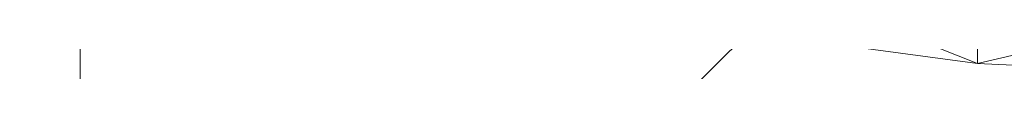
# Model space of a CAD drawing. Header units: millimetres. Extents: x -740 to 768, y -616 to 1219.
# Tile 151 of 256: x -179.4121 to -177.7352, y 291.66 to 291.6868. Entities that reach past the tile are written whole.
import ezdxf

# ---------------------------------------------------------------- set-up
doc = ezdxf.new("R2010")
doc.units = ezdxf.units.MM
doc.layers.add('G-IMPT', color=8, linetype='Continuous')
doc.layers.add('P-SANR-FIXT', color=6, linetype='Continuous')

# ---------------------------------------------------------------- blocks, each defined once
blk = doc.blocks.new('QA3180M - QA3190_dwg-302884-_3D_')
at = {"layer": 'G-IMPT', "lineweight": 5}
mesh = blk.add_polyface(dxfattribs=at)
corners = [(185.4317228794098, -59.65955793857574), (188.9184104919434, -59.35451205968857, 6.06217766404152), (195.8917675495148, -58.74442484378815, 6.06217766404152), (199.3784551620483, -58.43937896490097), (199.6290212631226, -61.30343924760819), (199.8795873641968, -64.1674995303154), (200.1301716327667, -67.03155981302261), (200.380737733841, -69.8956155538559), (196.8940682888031, -70.20066143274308, 6.06217766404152), (189.920693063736, -70.81075319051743, 6.06217766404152), (186.4340236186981, -71.1157990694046), (186.1834393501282, -68.25173878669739), (185.932873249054, -65.38767850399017), (185.682288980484, -62.52361822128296)]
mesh.append_faces([[corners[k] for k in face] for face in [(8, 6, 7), (11, 9, 10)]], dxfattribs={"vtx0": -1})
mesh.append_faces([[corners[k] for k in face] for face in [(6, 8, 5)]], dxfattribs={"vtx0": -1, "vtx1": -1})
mesh.append_faces([[corners[k] for k in face] for face in [(2, 5, 8), (12, 1, 9)]], dxfattribs={"vtx0": -1, "vtx1": -1, "vtx2": -1})
mesh.append_faces([[corners[k] for k in face] for face in [(2, 8, 9, 1), (9, 11, 12)]], dxfattribs={"vtx0": -1, "vtx2": -1})
mesh.append_faces([[corners[k] for k in face] for face in [(12, 13, 1)]], dxfattribs={"vtx1": -1, "vtx2": -1})
mesh.append_faces([[corners[k] for k in face] for face in [(13, 0, 1)]], dxfattribs={"vtx2": -1})
mesh.append_faces([[corners[k] for k in face] for face in [(2, 3, 4, 5)]], dxfattribs={"vtx3": -1})
mesh = blk.add_polyface(dxfattribs=at)
corners = [(203.2124507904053, -67.84099895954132), (203.0011809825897, -67.8920632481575, 2.062015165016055), (202.3675714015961, -67.98151545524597, 4.043376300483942), (201.3416165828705, -68.10505896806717, 5.845911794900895), (202.8315692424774, -67.97470264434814, 2.090884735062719), (202.7053596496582, -67.98574393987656, -1.908944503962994), (200.9374988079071, -68.14041291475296, -5.553616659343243), (196.6565101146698, -68.42308098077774, -8.863708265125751), (191.2728271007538, -68.8024818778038, -9.291800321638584), (186.5029874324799, -69.1263038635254, -6.676886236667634), (183.9468389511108, -69.256287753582, -1.862458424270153), (184.432456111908, -69.12213442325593, 3.529062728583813), (187.7740399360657, -68.73799180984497, 7.775727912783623), (192.924924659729, -68.19341658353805, 9.495899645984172), (198.154710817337, -67.6427098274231, 8.090838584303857), (201.7432635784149, -67.23722040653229, 4.059381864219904), (202.5538609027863, -67.07425796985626, -1.299190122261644), (200.2833417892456, -67.17870290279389, -6.266869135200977), (195.6897449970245, -67.48786371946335, -9.155062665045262), (190.2928723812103, -67.86856359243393, -9.055218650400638), (185.8132584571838, -68.16812742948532, -6.004874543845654), (183.7227973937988, -68.2567257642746, -0.956597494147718), (184.7294946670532, -68.07629982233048, 4.374056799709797), (188.462878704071, -67.65820670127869, 8.268668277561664), (193.7320883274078, -67.10448868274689, 9.479753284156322), (198.8224026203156, -66.56493676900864, 7.571437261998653), (202.0090358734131, -66.19410184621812, 3.20036248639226), (202.2962458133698, -66.07744381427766, -2.203204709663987), (199.5728837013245, -66.2225476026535, -6.913779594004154), (194.7042673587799, -66.55456312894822, -9.35801516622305), (189.3365354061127, -66.93238345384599, -8.731158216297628), (185.1827010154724, -67.2041328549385, -5.267937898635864), (183.5864140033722, -67.2501420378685, -0.05464177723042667), (185.1048532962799, -67.02381137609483, 5.173925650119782), (189.2006970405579, -66.57385700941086, 8.685792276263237), (194.5460466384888, -66.01432993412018, 9.376673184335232), (199.428288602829, -65.4931499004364, 6.98872732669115), (202.1889304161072, -65.1586136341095, 2.312851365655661), (201.9499915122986, -65.08801928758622, -3.093311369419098), (198.7981490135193, -65.27162908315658, -7.503505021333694), (193.7131759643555, -65.62225720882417, -9.47189130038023), (188.4163880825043, -65.99306942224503, -8.323796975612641), (184.6212527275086, -66.2336434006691, -4.474323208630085), (183.5354541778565, -66.23616868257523, 0.8460527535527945), (185.5504837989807, -65.96559562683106, 5.918263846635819), (189.9761765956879, -65.48615087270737, 9.02029334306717), (195.3558627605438, -64.92401221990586, 9.184606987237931), (199.9690622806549, -64.4275490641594, 6.349426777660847), (202.2803674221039, -64.13120087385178, 1.409830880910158), (201.5173871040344, -64.10600255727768, -3.956486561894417), (197.9605547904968, -64.32561578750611, -8.031167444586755), (192.7285340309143, -64.69004212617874, -9.49848964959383), (187.5439667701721, -65.04983121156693, -7.839675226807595), (184.137197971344, -65.2561594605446, -3.634224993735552), (183.5717164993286, -65.21390640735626, 1.752114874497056), (186.0566847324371, -64.90270174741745, 6.598569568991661), (190.7768726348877, -64.39641451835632, 9.267691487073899), (196.1485469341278, -63.83488901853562, 8.903920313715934), (200.4535893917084, -63.3662948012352, 5.644055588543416), (202.2833650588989, -63.11207703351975, 0.5043531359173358), (201.0032106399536, -63.13121194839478, -4.780322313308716), (197.0688214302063, -63.38394452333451, -8.487184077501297), (191.740367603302, -63.75788608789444, -9.439260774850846), (186.7292272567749, -64.10202387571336, -7.287351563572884), (183.736786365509, -64.27135401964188, -2.759365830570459), (183.6967270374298, -64.18340517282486, 2.6508175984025), (186.620930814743, -63.83497531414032, 7.215747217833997), (191.5897772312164, -63.30600596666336, 9.426031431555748), (196.9112002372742, -62.74830018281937, 8.537533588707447), (200.8737308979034, -62.31012289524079, 4.877619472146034), (202.2001397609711, -62.10106952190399, -0.3942865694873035), (200.4145656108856, -62.1632477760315, -5.553616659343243), (202.176140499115, -62.00912836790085, -1.934584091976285), (202.3123422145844, -61.99721049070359, 2.069524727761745), (200.818683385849, -62.12788928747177, 5.845911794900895), (199.1164617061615, -62.31589561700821, 7.682792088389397), (197.0128837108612, -62.54045494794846, 9.03493804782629), (194.6391732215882, -62.7891861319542, 9.817911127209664), (192.147446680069, -63.04637882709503, 9.981680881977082), (189.6938173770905, -63.30131875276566, 9.516604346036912), (187.4320368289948, -63.54032578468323, 8.4513538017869), (185.5062641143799, -63.74822098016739, 6.853549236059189), (184.0381851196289, -63.9166654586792, 4.824440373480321), (183.1196547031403, -64.03818329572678, 2.490514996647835), (182.8091903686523, -64.10504422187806), (183.413659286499, -64.10769213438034, -3.417052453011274), (185.1497633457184, -64.01231278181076, -6.428102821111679), (187.8008006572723, -63.83507977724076, -8.658023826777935), (191.0595770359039, -63.60690965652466, -9.847879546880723), (194.5203214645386, -63.35858269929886, -9.84893326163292), (197.7813142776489, -63.13024907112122, -8.66018916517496), (200.4339321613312, -62.95289343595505, -6.430687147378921), (202.1711444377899, -62.8574187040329, -3.419969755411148), (202.7766670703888, -62.8600257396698), (202.1818450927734, -62.96760002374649, 3.417052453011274), (200.4555514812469, -63.17514095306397, 6.428102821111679), (197.8140157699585, -63.46094745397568, 8.658023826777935), (194.5651406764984, -63.802123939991, 9.847879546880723), (191.1138433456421, -64.158524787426, 9.84893326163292), (187.8627336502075, -64.49992382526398, 8.66018916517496), (185.2196173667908, -64.78588474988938, 6.430687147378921), (183.4922155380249, -64.99352560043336, 3.419969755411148), (182.8963580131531, -65.10124068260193), (183.500808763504, -65.10388859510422, -3.417052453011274), (185.2369128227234, -65.00850924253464, -6.428102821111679), (187.8879501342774, -64.83127623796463, -8.658023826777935), (191.1467265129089, -64.60310611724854, -9.847879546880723), (194.6074709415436, -64.35477916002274, -9.84893326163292), (197.8684819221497, -64.12644098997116, -8.66018916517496), (200.5210816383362, -63.94908989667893, -6.430687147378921), (202.2582939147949, -63.85361516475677, -3.419969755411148), (202.8638165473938, -63.85622220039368), (202.2690127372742, -63.96379194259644, 3.417052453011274), (200.542700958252, -64.17133287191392, 6.428102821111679), (197.9011652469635, -64.45713937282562, 8.658023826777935), (194.6522901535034, -64.79832040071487, 9.847879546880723), (191.2009928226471, -65.15471670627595, 9.84893326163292), (187.9498831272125, -65.49611574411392, 8.66018916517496), (185.3067850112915, -65.78207666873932, 6.430687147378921), (183.5793831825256, -65.9897175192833, 3.419969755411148), (182.9835074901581, -66.09743260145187), (183.587958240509, -66.1000850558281, -3.417052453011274), (185.3240804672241, -66.00470116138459, -6.428102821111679), (187.9751177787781, -65.82746815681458, -8.658023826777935), (191.2338759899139, -65.59930257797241, -9.847879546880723), (194.6946385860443, -65.35097107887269, -9.84893326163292), (197.9556313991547, -65.12263745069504, -8.66018916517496), (200.6082492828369, -64.94528181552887, -6.430687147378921), (202.3454615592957, -64.84980708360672, -3.419969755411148), (202.9509841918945, -64.85241411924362), (202.3561622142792, -64.95998840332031, 3.417052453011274), (200.6298686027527, -65.16752933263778, 6.428102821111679), (197.9883328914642, -65.4533358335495, 8.658023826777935), (194.7394396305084, -65.79451231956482, 9.847879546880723), (191.2881422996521, -66.15091316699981, 9.84893326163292), (188.0370326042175, -66.4923122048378, 8.66018916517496), (185.3939344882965, -66.7782731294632, 6.430687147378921), (183.6665326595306, -66.98591398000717, 3.419969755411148), (183.0706569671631, -67.09362906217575), (183.6751258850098, -67.09627697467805, -3.417052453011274), (185.4112299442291, -67.00089762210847, -6.428102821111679), (188.0622672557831, -66.82366461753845, -8.658023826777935), (191.3210436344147, -66.59549449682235, -9.847879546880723), (194.7817880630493, -66.34716753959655, -9.84893326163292), (198.0427808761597, -66.11882936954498, -8.66018916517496), (200.6953987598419, -65.94147827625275, -6.430687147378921), (202.4326110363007, -65.8460035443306, -3.419969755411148), (203.0381336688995, -65.8486105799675), (202.4433116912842, -65.95618486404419, 3.417052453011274), (200.7170180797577, -66.16372579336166, 6.428102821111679), (198.0754823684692, -66.44953229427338, 8.658023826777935), (194.8266072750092, -66.7907087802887, 9.847879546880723), (191.3753099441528, -67.14710508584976, 9.84893326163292), (188.1242002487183, -67.48850412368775, 8.66018916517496), (185.4810839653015, -67.77446959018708, 6.430687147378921), (183.7536821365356, -67.98210589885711, 3.419969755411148), (183.1578246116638, -68.0898209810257), (183.7622753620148, -68.09247343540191, -3.417052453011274), (185.4983794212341, -67.99709408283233, -6.428102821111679), (188.1494167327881, -67.8198565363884, -8.658023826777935), (191.4081931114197, -67.59169095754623, -9.847879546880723), (194.8689375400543, -67.34336400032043, -9.84893326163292), (198.1299485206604, -67.11502583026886, -8.66018916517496), (200.7825482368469, -66.93767473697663, -6.430687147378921), (202.5197605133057, -66.84220000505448, -3.419969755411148), (203.1252831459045, -66.84480704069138), (202.5304793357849, -66.95237678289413, 3.417052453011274), (200.8041675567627, -67.15991771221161, 6.428102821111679), (198.1626318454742, -67.44572421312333, 8.658023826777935), (194.9137567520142, -67.78690524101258, 9.847879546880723), (191.4624594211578, -68.14330154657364, 9.84893326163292), (188.2113497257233, -68.48470058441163, 8.66018916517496), (185.5682516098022, -68.77066150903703, 6.430687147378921), (183.8408497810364, -68.978302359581, 3.419969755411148), (183.2449740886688, -69.08601744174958), (183.8494248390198, -69.08866535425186, -3.417052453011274), (185.5855470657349, -68.99328600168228, -6.428102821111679), (188.2365843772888, -68.81605299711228, -8.658023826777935), (191.4953425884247, -68.58788287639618, -9.847879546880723), (194.9561051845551, -68.33955591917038, -9.84893326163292), (198.2170979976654, -68.11122229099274, -8.66018916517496), (200.8697158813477, -67.93386665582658, -6.430687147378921), (202.6069281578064, -67.83839192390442, -3.419969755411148), (201.9882704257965, -68.04848538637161, 4.216204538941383), (202.7684735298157, -67.98022556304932, 0.09097010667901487), (201.5369353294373, -62.20559620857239, 2.241666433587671), (201.5579732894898, -62.12342916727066, -2.249792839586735), (202.2442504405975, -62.00316942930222, 0.06747035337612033), (201.1557631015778, -62.09839890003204, -4.030874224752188), (201.8029983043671, -68.04950276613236, 5.035299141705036), (201.6659608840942, -62.05376136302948, -2.982729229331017), (201.6649435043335, -68.0767721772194, 5.031058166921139), (200.9862785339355, -62.14333620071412, -3.901704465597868), (200.9345556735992, -66.14999570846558, -4.558492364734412), (187.2596272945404, -67.06825815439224, -6.999547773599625), (196.2772454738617, -66.8347104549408, 8.525595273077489), (187.1527842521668, -66.79883419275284, 6.929858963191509), (200.808618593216, -65.32588176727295, 4.650789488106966), (184.226146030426, -68.1665150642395, 1.708729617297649), (196.2556624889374, -65.44694541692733, -8.487698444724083), (192.9913086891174, -67.67821365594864, -9.10514065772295), (202.1485622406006, -67.15573918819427, 1.38009594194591), (190.3494822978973, -68.46570192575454, 8.635814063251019), (184.0783534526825, -66.23490604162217, -1.814135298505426), (185.2249041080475, -69.19129807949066, -4.269672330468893), (190.1362504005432, -64.86993666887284, -8.669082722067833), (192.6660196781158, -65.20508154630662, 9.10245016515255), (201.8988681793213, -64.11860171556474, -1.273327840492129), (198.7970044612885, -68.28174694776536, -7.208662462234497), (184.814191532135, -65.05830180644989, 4.175342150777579), (189.2347974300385, -63.9299549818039, -8.363306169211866), (198.3010681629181, -63.60059190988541, 7.273988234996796), (201.6432878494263, -63.12164676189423, -2.137984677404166), (199.03601603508, -63.25758050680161, -6.633753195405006), (201.8214383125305, -68.06307842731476, -3.731280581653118), (193.9646686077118, -68.61278142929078, -9.077754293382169), (184.1896475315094, -69.18921335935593, 0.8333020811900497), (186.1032480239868, -68.93006311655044, 5.652395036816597), (188.8879072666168, -68.96439059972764, -7.984342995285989), (195.5398086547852, -67.91806093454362, 8.793369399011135), (192.0204013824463, -66.7434732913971, -9.044586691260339), (202.1526317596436, -66.13577510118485, 0.4985788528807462), (197.1385664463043, -66.38855763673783, -8.135897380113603), (191.8733718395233, -66.29409574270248, 9.031232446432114), (196.9871767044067, -65.7537399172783, 8.182700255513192), (184.3845665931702, -67.2271374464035, -2.661289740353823), (184.3456336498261, -67.13697670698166, 2.559642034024), (197.9865343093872, -67.33328104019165, -7.71096590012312), (199.948987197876, -67.43996511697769, 6.075110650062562), (201.4186104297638, -67.12648043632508, -3.783029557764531), (191.0974744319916, -67.3813476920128, 8.874210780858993), (184.7680279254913, -68.21242886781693, -3.480736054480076), (186.5961866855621, -67.86725553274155, 6.321362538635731), (188.053074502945, -68.01834551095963, -7.530046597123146), (200.4157283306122, -66.37951930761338, 5.385900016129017), (199.7389709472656, -64.21581144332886, -5.993827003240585), (186.5188294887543, -66.11335641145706, -6.399060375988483), (200.3740702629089, -65.1798241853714, -5.298408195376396), (191.0647911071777, -65.80766104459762, -8.897844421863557), (197.6624625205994, -64.67578064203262, 7.76701716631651), (201.1247148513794, -64.27937496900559, 3.879628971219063), (184.5429689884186, -66.1008844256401, 3.382158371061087), (187.7633392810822, -65.72587552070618, 7.469278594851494), (202.0694609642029, -65.12331418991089, -0.3902300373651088), (189.1053540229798, -63.57048836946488, 8.320889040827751), (185.233006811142, -64.18668894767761, -5.023359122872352), (183.7167657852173, -64.22737959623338, -0.05427408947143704), (185.1588289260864, -64.00918797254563, 4.933282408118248), (198.8924746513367, -62.52921380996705, 6.70757624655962), (194.2504978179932, -63.02715307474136, 8.981782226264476), (183.8544572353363, -65.23503066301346, -0.9410551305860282), (195.3445444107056, -64.50783122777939, -8.764828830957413), (185.8405823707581, -65.15299533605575, -5.736950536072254), (194.4045945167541, -63.57091530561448, -8.963222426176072), (193.4627007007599, -64.11565403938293, 9.085805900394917), (201.3684681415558, -63.23918591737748, 3.074204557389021), (188.4167695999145, -64.64956040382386, 7.93313052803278), (201.5655128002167, -62.06254988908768, 3.95771826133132)]
mesh.append_faces([[corners[k] for k in face] for face in [(162, 18, 161), (157, 21, 156), (26, 148, 234), (155, 22, 154), (168, 228, 167), (170, 13, 169), (165, 16, 164), (20, 158, 233), (141, 194, 140), (140, 31, 139), (138, 226, 137), (133, 224, 132), (136, 196, 135), (137, 33, 136), (35, 133, 223), (131, 197, 130), (64, 85, 245), (66, 81, 247), (38, 128, 243), (44, 118, 241), (8, 178, 215), (11, 173, 216), (184, 0, 4), (1, 4, 0), (182, 214, 181), (179, 215, 178), (174, 216, 173), (177, 9, 176), (70, 187, 185), (73, 185, 187), (171, 202, 170), (169, 219, 168), (204, 176, 9), (202, 171, 12), (203, 121, 42), (205, 106, 51), (144, 222, 143), (209, 101, 54), (134, 223, 133), (210, 88, 62), (207, 111, 48), (139, 225, 138), (208, 181, 6), (206, 116, 45), (31, 140, 194), (211, 96, 57), (193, 146, 27), (194, 141, 30), (6, 181, 214), (195, 151, 24), (164, 229, 163), (199, 126, 39), (200, 161, 18), (197, 131, 36), (198, 156, 21), (196, 136, 33), (154, 232, 153), (159, 233, 158), (201, 166, 15), (149, 234, 148), (37, 130, 197), (212, 93, 59), (106, 205, 105), (101, 209, 100), (102, 54, 101), (117, 45, 116), (116, 206, 115), (111, 207, 110), (113, 240, 112), (98, 254, 97), (246, 84, 64), (82, 247, 81), (85, 64, 84), (69, 74, 248), (78, 249, 77), (80, 244, 79), (75, 248, 74), (96, 211, 95), (91, 213, 90), (84, 246, 83), (97, 57, 96), (127, 39, 126), (126, 199, 125), (122, 42, 121), (121, 203, 120), (14, 168, 219), (124, 238, 123), (115, 46, 114), (120, 43, 119), (29, 143, 222), (119, 241, 118), (32, 138, 225), (129, 243, 128), (86, 245, 85), (83, 65, 82), (186, 72, 70), (76, 68, 75), (250, 103, 53), (55, 100, 209), (251, 108, 50), (52, 105, 205), (17, 163, 229), (23, 153, 232), (90, 61, 89), (254, 98, 56), (95, 58, 94), (41, 123, 238), (58, 95, 211), (257, 185, 73), (213, 91, 60)]], dxfattribs={"vtx0": -1, "vtx1": -1})
mesh.append_faces([[corners[k] for k in face] for face in [(231, 157, 158), (19, 159, 160), (172, 11, 217), (28, 144, 145), (124, 40, 238), (4, 1, 2), (183, 2, 189), (8, 177, 178), (99, 55, 256), (75, 68, 248), (104, 52, 252), (5, 182, 0), (192, 188, 190), (190, 186, 192), (10, 174, 175), (143, 29, 220), (148, 26, 221), (133, 35, 224), (138, 32, 226), (135, 196, 34), (163, 17, 227), (168, 14, 228), (153, 23, 230), (158, 20, 231), (37, 129, 130), (251, 107, 108), (51, 106, 107), (250, 102, 103), (242, 117, 118), (78, 67, 249), (67, 78, 79), (63, 86, 87), (236, 122, 123), (40, 124, 125), (49, 109, 110), (174, 10, 216), (182, 5, 214), (179, 7, 215), (144, 28, 222), (113, 47, 240), (134, 34, 223), (118, 44, 242), (169, 13, 219), (115, 206, 46), (139, 31, 225), (129, 37, 243), (80, 66, 244), (114, 46, 239), (83, 246, 65), (119, 43, 241), (86, 63, 245), (94, 58, 255), (82, 65, 247), (68, 76, 77), (164, 16, 229), (109, 49, 235), (90, 213, 61), (159, 19, 233), (149, 25, 234), (154, 22, 232), (55, 99, 100)]], dxfattribs={"vtx0": -1, "vtx2": -1})
mesh.append_faces([[corners[k] for k in face] for face in [(89, 61, 253, 62)]], dxfattribs={"vtx0": -1, "vtx3": -1})
mesh.append_faces([[corners[k] for k in face] for face in [(230, 24, 152), (162, 163, 227), (200, 19, 160), (198, 22, 155), (217, 12, 172), (172, 173, 11), (202, 13, 170), (166, 167, 15), (201, 16, 165), (220, 30, 142), (226, 33, 137), (224, 36, 132), (134, 135, 34), (131, 132, 36), (149, 150, 25), (108, 109, 50), (151, 152, 24), (195, 25, 150), (147, 148, 221), (142, 143, 220), (193, 28, 145), (146, 147, 27), (141, 142, 30), (152, 153, 230), (8, 218, 177), (179, 180, 7), (251, 51, 107), (208, 7, 180), (204, 10, 175), (183, 4, 2), (180, 181, 208), (184, 5, 0), (171, 172, 12), (175, 176, 204), (190, 72, 186), (145, 146, 193), (160, 161, 200), (165, 166, 201), (150, 151, 195), (155, 156, 198), (252, 53, 104), (256, 56, 99), (88, 89, 62), (257, 74, 69), (242, 45, 117), (239, 47, 114), (235, 50, 109), (111, 112, 48), (240, 48, 112), (236, 42, 122), (80, 81, 66), (98, 99, 56), (212, 60, 92), (255, 59, 94), (91, 92, 60), (210, 63, 87), (254, 57, 97), (249, 68, 77), (244, 67, 79), (127, 128, 237), (113, 114, 47), (207, 49, 110), (41, 236, 123), (203, 43, 120), (218, 9, 177), (38, 237, 128), (199, 40, 125), (221, 27, 147), (72, 187, 70), (250, 54, 102), (69, 185, 257), (103, 104, 53), (87, 88, 210), (93, 94, 59), (231, 21, 157), (228, 15, 167), (104, 105, 52), (237, 39, 127), (92, 93, 212), (227, 18, 162)]], dxfattribs={"vtx1": -1, "vtx2": -1})
mesh.append_faces([[corners[k] for k in face] for face in [(192, 71, 188)]], dxfattribs={"vtx2": -1})
mesh.append_faces([[corners[k] for k in face] for face in [(189, 3, 191, 183)]], dxfattribs={"vtx3": -1})
mesh = blk.add_polyface(dxfattribs=at)
corners = [(185.0057496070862, -69.13273515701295), (185.4864070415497, -68.88991749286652), (185.9471165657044, -68.79402490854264, 2.650477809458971), (187.2847529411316, -68.62048898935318, 4.983780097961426), (189.3321025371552, -68.38664606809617, 6.711648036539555), (191.850589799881, -68.10934649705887, 7.632922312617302), (194.5242819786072, -67.82097837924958, 7.632105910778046), (197.0410614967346, -67.5438513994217, 6.709969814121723), (199.0871757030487, -67.31013565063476, 4.981777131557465), (200.4239582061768, -67.13667240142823, 2.648217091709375), (200.8838501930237, -67.04090698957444), (200.4134937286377, -67.0264729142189, -2.650477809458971), (199.0660469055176, -67.08784725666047, -4.983780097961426), (197.0091957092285, -67.21308034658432, -6.711648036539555), (194.4808253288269, -67.37731904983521, -7.632922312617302), (191.7976678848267, -67.55761781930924, -7.632105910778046), (189.2710052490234, -67.72173389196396, -6.709969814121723), (187.2153894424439, -67.84687614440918, -4.981777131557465), (185.8687964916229, -67.90817781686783, -2.648217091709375), (185.3992575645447, -67.89372103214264), (185.8599670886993, -67.7978329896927, 2.650477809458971), (187.1976034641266, -67.62429252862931, 4.983780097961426), (189.2449348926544, -67.39045414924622, 6.711648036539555), (191.763440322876, -67.113150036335, 7.632922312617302), (194.4371325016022, -66.8247819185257, 7.632105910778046), (196.9538938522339, -66.54765948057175, 6.709969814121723), (199.0000262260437, -66.31394373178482, 4.981777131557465), (200.336790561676, -66.14048048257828, 2.648217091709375), (200.7967007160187, -66.04471052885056), (200.326326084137, -66.03028099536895, -2.650477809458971), (198.9788792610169, -66.09165533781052, -4.983780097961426), (196.9220462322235, -66.21688388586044, -6.711648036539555), (194.3936576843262, -66.38112258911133, -7.632922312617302), (191.7105002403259, -66.56142135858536, -7.632105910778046), (189.1838557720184, -66.72553743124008, -6.709969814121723), (187.1282217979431, -66.8506796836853, -4.981777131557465), (185.7816470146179, -66.91198135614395, -2.648217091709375), (185.3121080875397, -66.89752911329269), (185.7728176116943, -66.80163652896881, 2.650477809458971), (187.1104358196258, -66.62809606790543, 4.983780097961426), (189.1577854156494, -66.39425768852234, 6.711648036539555), (191.6762726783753, -66.11695357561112, 7.632922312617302), (194.3499830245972, -65.82858999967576, 7.632105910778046), (196.8667443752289, -65.55146301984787, 6.709969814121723), (198.912858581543, -65.31774727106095, 4.981777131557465), (200.249641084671, -65.1442840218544, 2.648217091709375), (200.7095330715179, -65.04851861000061), (200.239176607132, -65.03408453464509, -2.650477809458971), (198.8917297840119, -65.09545887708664, -4.983780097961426), (196.8348785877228, -65.22068742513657, -6.711648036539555), (194.3065082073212, -65.38493067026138, -7.632922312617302), (191.6233507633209, -65.56522489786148, -7.632105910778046), (189.0967062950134, -65.72934551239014, -6.709969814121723), (187.0410723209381, -65.85448322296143, -4.981777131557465), (185.6944793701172, -65.91578489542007, -2.648217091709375), (185.2249404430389, -65.90133265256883), (185.6856499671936, -65.80544006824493, 2.650477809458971), (187.0232863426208, -65.63190414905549, 4.983780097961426), (189.0706359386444, -65.3980657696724, 6.711648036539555), (191.5891232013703, -65.12076165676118, 7.632922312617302), (194.2628153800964, -64.83239353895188, 7.632105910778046), (196.7795767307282, -64.555266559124, 6.709969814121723), (198.825709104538, -64.32155081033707, 4.981777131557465), (200.162491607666, -64.14809210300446, 2.648217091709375), (200.6223835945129, -64.05232214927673), (200.152027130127, -64.03788807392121, -2.650477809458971), (198.8045803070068, -64.09926241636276, -4.983780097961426), (196.7477291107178, -64.22449550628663, -6.711648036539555), (194.2193587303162, -64.3887342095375, -7.632922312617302), (191.5362012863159, -64.56903297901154, -7.632105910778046), (189.0095386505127, -64.73314905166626, -6.709969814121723), (186.9539228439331, -64.85829130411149, -4.981777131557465), (185.6073298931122, -64.91959297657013, -2.648217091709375), (185.1377909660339, -64.90513619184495), (185.5985004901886, -64.80924814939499, 2.650477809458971), (186.9361368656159, -64.6357076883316, 4.983780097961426), (188.9834682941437, -64.40186930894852, 6.711648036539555), (191.5019555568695, -64.1245651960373, 7.632922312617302), (194.1756659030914, -63.836197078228, 7.632105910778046), (196.6924272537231, -63.55907464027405, 6.709969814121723), (198.738559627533, -63.32535889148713, 4.981777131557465), (200.0753239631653, -63.15189564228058, 2.648217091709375), (200.5352341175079, -63.05612568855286), (200.0648594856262, -63.04169615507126, -2.650477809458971), (198.7174126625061, -63.10307049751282, -4.983780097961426), (196.6605796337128, -63.22829904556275, -6.711648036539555), (194.1321910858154, -63.39254229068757, -7.632922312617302), (191.4490336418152, -63.57283651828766, -7.632105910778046), (188.9223891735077, -63.73695259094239, -6.709969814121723), (186.8667551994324, -63.86209484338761, -4.981777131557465), (185.5201804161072, -63.92339651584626, -2.648217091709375), (185.0506414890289, -63.908944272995), (185.5113510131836, -63.81305168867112, 2.650477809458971), (186.8489692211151, -63.63951576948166, 4.983780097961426), (188.8963188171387, -63.40567284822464, 6.711648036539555), (191.4148060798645, -63.12837327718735, 7.632922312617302), (194.0885164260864, -62.84000515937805, 7.632105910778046), (196.6052777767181, -62.56287817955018, 6.709969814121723), (198.6513919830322, -62.32916243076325, 4.981777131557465), (199.9881744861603, -62.15569918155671, 2.648217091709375), (200.4480664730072, -62.05993376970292), (199.9777100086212, -62.04549969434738, -2.650477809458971), (198.6302631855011, -62.10687403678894, -4.983780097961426), (196.573411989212, -62.2321071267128, -6.711648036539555), (194.0450416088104, -62.39634582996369, -7.632922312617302), (191.3618841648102, -62.57664459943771, -7.632105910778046), (188.8352396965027, -62.74076067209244, -6.709969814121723), (186.7796057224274, -62.86589838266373, -4.981777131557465), (185.4330127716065, -62.92720005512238, -2.648217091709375), (184.9634738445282, -62.91274781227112), (184.4828164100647, -63.15556547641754), (185.8433983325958, -63.13009464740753, -4.534057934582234), (189.4334953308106, -62.90764274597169, -7.562757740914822), (194.0932763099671, -62.59179629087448, -8.134943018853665), (198.3354592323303, -62.31464205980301, -6.036698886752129), (200.7247756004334, -62.198688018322, -1.960942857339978), (200.5042585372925, -62.30949611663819, 2.732824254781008), (197.7600038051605, -62.64167515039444, 6.545799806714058), (193.3498442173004, -63.1217421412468, 8.229144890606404), (188.7699638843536, -63.61509411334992, 7.204746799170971), (185.5088802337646, -63.99185618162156, 3.84213409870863), (184.6083174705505, -64.16305757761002, -0.7827219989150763), (186.3991965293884, -64.10066585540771, -5.177256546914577), (190.2740508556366, -63.8539603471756, -7.84871923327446), (194.9613374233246, -63.53534334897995, -7.963421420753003), (198.9671612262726, -63.27767375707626, -5.4782385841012), (200.9648590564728, -63.19706457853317, -1.176288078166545), (200.2895550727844, -63.34814547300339, 3.480639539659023), (197.194867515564, -63.71044167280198, 7.000461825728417), (192.660278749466, -64.2004054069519, 8.247701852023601), (188.1805376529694, -64.68619970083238, 6.780481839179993), (185.2582596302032, -65.03362580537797, 3.110429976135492), (184.8098131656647, -65.16455894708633, -1.569498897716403), (187.0069355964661, -65.06605932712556, -5.764457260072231), (191.1357715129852, -64.79823410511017, -8.058871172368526), (195.8138834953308, -64.48054364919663, -7.715029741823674), (199.5500653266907, -64.24557888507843, -4.862245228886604), (201.1280940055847, -64.20160900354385, -0.390181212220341), (200.0043435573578, -64.3928627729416, 4.193662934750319), (196.5833132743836, -64.78365014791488, 7.392440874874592), (191.9669526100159, -65.27971816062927, 8.191651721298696), (187.6416170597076, -65.75240460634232, 6.297491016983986), (185.0805451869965, -66.0690050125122, 2.349193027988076), (185.0884843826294, -66.15976073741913, -2.349193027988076), (187.6656163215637, -66.0268246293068, -6.297491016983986), (192.0073389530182, -65.74124522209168, -8.191651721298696), (196.6397051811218, -65.42815568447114, -7.392440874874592), (200.076613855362, -65.21895242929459, -4.193662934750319), (201.2164970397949, -65.21216232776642, 0.390181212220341), (199.6548191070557, -65.4428804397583, 4.862245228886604), (195.9345883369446, -65.86026502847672, 7.715029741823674), (191.2723729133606, -66.35974853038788, 8.058871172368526), (187.1597605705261, -66.81295487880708, 5.764457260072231), (184.9789343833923, -67.09748057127, 1.569498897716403), (185.4432955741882, -67.1485494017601, -3.110429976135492), (188.3815064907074, -66.98324790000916, -6.780481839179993), (192.8775438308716, -66.68376581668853, -8.247701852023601), (197.4283198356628, -66.37886073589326, -7.000461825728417), (200.5389221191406, -66.19826674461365, -3.480639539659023), (201.2301953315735, -66.22978734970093, 1.176288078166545), (199.2488300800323, -66.497299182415, 5.4782385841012), (195.2591390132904, -66.9391508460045, 7.963421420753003), (190.5877126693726, -67.43931562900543, 7.84871923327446), (186.7289002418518, -67.8692130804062, 5.177256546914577), (184.9543900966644, -68.1187527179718, 0.7827219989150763), (185.8710129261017, -68.13097035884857, -3.84213409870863), (189.1479568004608, -67.93573336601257, -7.204746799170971), (193.7439335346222, -67.62629549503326, -8.229144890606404), (198.1704620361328, -67.33325833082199, -6.545799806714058), (200.9307223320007, -67.18385338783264, -2.732824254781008), (201.1671177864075, -67.25468845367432, 1.960942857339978), (198.793970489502, -67.55539684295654, 6.036698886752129), (194.568101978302, -68.01909946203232, 8.134943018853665), (189.9242720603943, -68.51721131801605, 7.562757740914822), (186.3500897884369, -68.9215516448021, 4.534057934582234), (188.6583064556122, -67.65426435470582, 6.51298817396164), (185.4127015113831, -68.12486153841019, -1.529705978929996), (185.841654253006, -67.99398289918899, 2.979989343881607), (192.9234349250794, -67.18923096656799, 7.90607004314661), (198.9836209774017, -66.28856374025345, -5.240550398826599), (200.2395036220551, -66.36354553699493, 3.327263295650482), (200.8845587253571, -66.21402704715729, -1.152175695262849), (197.2539845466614, -66.71822501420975, 6.720830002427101), (195.1529318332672, -66.5313132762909, -7.62408212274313), (192.2461870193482, -68.26815766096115, 7.848850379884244), (188.1371718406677, -68.71938375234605, 6.048407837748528), (185.6779106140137, -69.02714567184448, 2.267028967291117), (196.681036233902, -67.78724588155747, 7.085821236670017), (195.9572068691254, -67.4797791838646, -7.387472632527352), (191.4459451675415, -67.78101443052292, -7.716945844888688), (201.0489200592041, -67.21927092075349, -0.3859407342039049), (199.5505921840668, -67.25855358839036, -4.639312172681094), (199.9805441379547, -67.40504264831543, 3.998821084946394), (187.5094848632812, -68.03335186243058, -5.523440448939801), (190.6295342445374, -66.83350685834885, -7.514092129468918), (193.6034806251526, -66.11000905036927, 7.8869504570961), (186.0693474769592, -66.95521545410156, 3.666978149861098), (189.2160667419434, -66.58635170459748, 6.911664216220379), (197.7947037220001, -65.65157500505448, 6.28863776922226), (194.3235129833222, -65.5847004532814, -7.792046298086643), (189.8364867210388, -65.88403265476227, -7.24457108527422), (200.6465463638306, -65.21555510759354, -1.901740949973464), (198.358150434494, -65.3235517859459, -5.793051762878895), (200.4356580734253, -65.32752138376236, 2.626213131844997), (186.3770503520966, -66.09329495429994, -4.323342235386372), (185.2111149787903, -67.12301498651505, -0.7704655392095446), (186.9124101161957, -67.0659009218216, -4.945456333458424), (190.4204082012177, -64.4433048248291, 7.514092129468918), (185.034036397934, -65.09909237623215, 0.7704655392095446), (186.7193986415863, -64.85991275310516, 4.945456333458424), (194.9275640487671, -63.95542581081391, 7.62408212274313), (196.9642493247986, -63.40650855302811, -6.720830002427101), (192.6176941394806, -63.69464957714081, -7.90607004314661), (200.6272161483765, -63.27260502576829, 1.152175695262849), (199.9660101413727, -63.23736916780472, -3.327263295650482), (198.7422112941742, -63.52929357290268, 5.240550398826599), (188.3366146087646, -63.97731310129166, -6.51298817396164), (194.2751329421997, -65.03168642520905, 7.792046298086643), (186.3610811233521, -65.91070708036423, 4.323342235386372), (189.8042939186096, -65.51606365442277, 7.24457108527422), (198.2938193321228, -64.58825418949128, 5.793051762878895), (193.4748184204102, -64.63939114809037, -7.8869504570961), (189.0713444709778, -64.93214671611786, -6.911664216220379), (200.3390796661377, -64.22359621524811, -2.626213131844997), (197.6819744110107, -64.3630635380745, -6.28863776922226), (200.5662096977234, -64.29723361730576, 1.901740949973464), (185.9083834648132, -65.11530686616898, -3.666978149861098), (185.5037569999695, -64.13186398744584, -2.979989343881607), (195.5549240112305, -62.88170864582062, 7.387472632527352), (187.1394129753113, -63.8034774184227, 5.523440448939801), (191.059904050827, -63.36842039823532, 7.716945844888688), (199.1321402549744, -62.47558790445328, 4.639312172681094), (191.7633858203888, -62.74972178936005, -7.848850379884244), (187.6384559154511, -63.01886869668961, -6.048407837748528), (199.5301174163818, -62.2566650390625, -3.998821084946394), (196.2143677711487, -62.45321917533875, -7.085821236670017), (200.6145170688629, -62.25408979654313, 0.3859407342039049), (185.1630982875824, -63.14283006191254, -2.267028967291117), (185.0585988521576, -64.07745687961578, 1.529705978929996), (185.0845238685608, -66.11438287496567)]
mesh.append_faces([[corners[k] for k in face] for face in [(30, 158, 29), (27, 180, 26), (25, 161, 24), (32, 183, 31), (185, 4, 173), (8, 171, 7), (15, 167, 14), (10, 170, 9), (13, 168, 12), (194, 34, 155), (42, 195, 41), (52, 200, 51), (47, 201, 46), (202, 49, 146), (45, 149, 44), (204, 54, 143), (37, 205, 36), (148, 46, 201), (53, 144, 52), (139, 61, 220), (54, 204, 53), (203, 45, 148), (12, 191, 11), (169, 11, 191), (17, 193, 16), (172, 6, 187), (2, 186, 1), (4, 185, 3), (163, 21, 175), (160, 26, 180), (7, 187, 6), (9, 192, 8), (157, 31, 183), (166, 16, 193), (130, 76, 207), (154, 36, 205), (206, 35, 154), (36, 154, 35), (41, 151, 40), (125, 84, 211), (151, 41, 195), (145, 51, 200), (179, 30, 157), (31, 157, 30), (28, 159, 27), (22, 175, 21), (77, 207, 76), (87, 212, 86), (82, 213, 81), (61, 139, 60), (57, 218, 56), (62, 220, 61), (71, 133, 70), (66, 136, 65), (67, 224, 66), (72, 226, 71), (97, 228, 96), (93, 120, 92), (98, 117, 97), (107, 233, 106), (102, 234, 101), (101, 115, 100), (100, 236, 99), (112, 106, 233), (105, 232, 104), (115, 101, 234), (92, 238, 91), (121, 91, 238), (122, 89, 227), (56, 142, 55), (119, 94, 230), (136, 66, 224), (113, 104, 232), (142, 56, 218), (116, 99, 236), (118, 96, 228), (90, 227, 89), (95, 230, 94), (85, 211, 84), (127, 81, 213), (124, 86, 212), (133, 71, 226), (55, 143, 54)]], dxfattribs={"vtx0": -1, "vtx1": -1})
mesh.append_faces([[corners[k] for k in face] for face in [(162, 22, 23), (14, 167, 188), (165, 17, 18), (39, 152, 196), (152, 39, 40), (44, 149, 198), (80, 127, 215), (60, 139, 217), (155, 34, 35), (70, 133, 222), (202, 48, 49), (62, 138, 220), (57, 141, 218), (65, 136, 223), (55, 142, 239), (32, 156, 183), (7, 171, 187), (2, 174, 186), (12, 168, 191), (27, 159, 180), (184, 5, 6), (22, 162, 175), (153, 37, 38), (37, 153, 205), (77, 129, 207), (85, 124, 211), (150, 42, 43), (87, 123, 212), (75, 130, 209), (196, 38, 39), (82, 126, 213), (42, 150, 195), (47, 147, 201), (156, 32, 33), (52, 144, 200), (17, 165, 193), (67, 135, 224), (124, 85, 86), (123, 87, 88), (69, 134, 221), (118, 95, 96), (235, 103, 104), (92, 120, 238), (100, 115, 236), (135, 67, 68), (132, 72, 73), (97, 117, 228), (72, 132, 226), (90, 121, 227), (141, 57, 58), (107, 111, 233), (102, 114, 234), (105, 112, 232), (95, 118, 230), (138, 62, 63), (94, 119, 229), (129, 77, 78), (126, 82, 83)]], dxfattribs={"vtx0": -1, "vtx2": -1})
mesh.append_faces([[corners[k] for k in face] for face in [(40, 151, 197, 152)]], dxfattribs={"vtx0": -1, "vtx3": -1})
mesh.append_faces([[corners[k] for k in face] for face in [(0, 1, 186), (110, 237, 109)]], dxfattribs={"vtx1": -1})
mesh.append_faces([[corners[k] for k in face] for face in [(164, 176, 19), (19, 20, 164), (161, 178, 24), (158, 181, 29), (4, 5, 173), (2, 3, 174), (170, 192, 9), (49, 50, 146), (202, 147, 48), (47, 48, 147), (45, 46, 148), (59, 60, 140), (69, 70, 134), (145, 199, 50), (50, 51, 145), (185, 174, 3), (15, 16, 189), (182, 161, 25), (13, 14, 188), (166, 189, 16), (190, 170, 10), (20, 21, 177), (176, 165, 18), (18, 19, 176), (189, 167, 15), (163, 177, 21), (194, 156, 33), (172, 184, 6), (179, 158, 30), (169, 190, 11), (10, 11, 190), (177, 164, 20), (188, 168, 13), (178, 162, 23), (192, 171, 8), (206, 155, 35), (43, 44, 198), (74, 75, 131), (196, 153, 38), (181, 159, 28), (23, 24, 178), (160, 182, 26), (198, 150, 43), (25, 26, 182), (184, 173, 5), (203, 149, 45), (28, 29, 181), (199, 146, 50), (204, 144, 53), (33, 34, 194), (79, 80, 128), (131, 208, 74), (75, 76, 130), (128, 210, 79), (125, 214, 84), (80, 81, 127), (140, 219, 59), (137, 225, 64), (90, 91, 121), (105, 106, 112), (102, 103, 114), (107, 108, 111), (113, 235, 104), (237, 111, 108), (235, 114, 103), (108, 109, 237), (98, 99, 231), (64, 65, 137), (225, 138, 63), (68, 69, 221), (210, 129, 78), (209, 131, 75), (73, 74, 208), (222, 134, 70), (58, 59, 219), (219, 141, 58), (63, 64, 225), (217, 140, 60), (221, 135, 68), (223, 137, 65), (239, 143, 55), (88, 89, 216), (229, 120, 93), (116, 231, 99), (93, 94, 229), (231, 117, 98), (215, 128, 80), (78, 79, 210), (216, 123, 88), (83, 84, 214), (214, 126, 83), (122, 216, 89), (208, 132, 73)]], dxfattribs={"vtx1": -1, "vtx2": -1})
mesh = blk.add_polyface(dxfattribs=at)
corners = [(197.78671002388, -66.06026644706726, -8.227179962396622), (198.6185814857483, -66.24944458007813, -7.796749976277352), (200.3069231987, -65.89449713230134, -6.109151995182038), (191.4005627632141, -66.50757290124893, -9.35548534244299), (193.4215149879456, -66.61157727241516, -9.572900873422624), (194.6885161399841, -66.27436130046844, -9.35648625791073), (194.7745573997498, -65.51160807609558, -9.837169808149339), (197.3421877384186, -65.33422973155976, -8.51659271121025), (194.6013484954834, -65.27816483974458, -9.35648625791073), (197.7320621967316, -65.39479107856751, 8.225122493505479), (196.104726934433, -65.81609530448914, 9.057557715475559), (194.6458588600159, -65.7217333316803, 9.35548534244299), (196.3317842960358, -68.41138565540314, -9.057557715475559), (199.0641574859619, -68.219691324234, -8.121493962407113), (197.96100897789, -68.05265936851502, -8.227179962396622), (197.9935287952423, -68.38337137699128, 8.225122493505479), (197.6341212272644, -68.67104912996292, 8.51659271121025), (194.9073254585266, -68.710318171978, 9.35548534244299), (195.0747025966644, -68.94223079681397, 9.837169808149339), (192.2348868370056, -69.23693028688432, 9.520082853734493), (191.4877122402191, -67.50376482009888, -9.35548534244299), (192.0823888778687, -67.70987505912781, -9.941912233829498), (194.7756656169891, -67.27055776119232, -9.35648625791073), (199.7889315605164, -67.17476963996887, -6.89757816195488), (197.873859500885, -67.05646290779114, -8.227179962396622), (197.7267391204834, -67.30908647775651, -8.88873115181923), (195.98316822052, -64.4266088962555, -9.057557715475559), (198.7155414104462, -64.23491002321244, -8.121493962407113), (197.6123929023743, -64.06787806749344, -8.227179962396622), (197.6448945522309, -64.39859461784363, 8.225122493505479), (197.2855051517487, -64.68627237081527, 8.51659271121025), (194.5587093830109, -64.72553687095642, 9.35548534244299), (191.8862707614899, -65.25215352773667, 9.520082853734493), (194.7260865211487, -64.95745403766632, 9.837169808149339), (197.3781230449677, -63.32430971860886, -8.88873115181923), (199.4402973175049, -63.18999288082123, -6.89757816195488), (197.5252434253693, -63.07168614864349, -8.227179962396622), (198.3835849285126, -63.56331675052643, 7.796749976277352), (196.0553113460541, -63.81345137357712, 9.467015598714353), (197.5577450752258, -63.40239815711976, 8.225122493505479), (194.4715599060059, -63.72934495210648, 9.35548534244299), (193.202578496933, -64.10914553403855, 9.572900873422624), (191.1930536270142, -64.07062590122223, 9.35648625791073), (194.4270495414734, -63.28577646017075, -9.35648625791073), (194.5559479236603, -63.52470173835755, -9.415321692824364), (200.0669669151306, -63.12816889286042, 6.106697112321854), (200.0454566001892, -62.90591229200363, -6.109151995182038), (194.8201759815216, -67.71412171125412, 9.35548534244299), (193.5511945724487, -68.09392683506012, 9.572900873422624), (191.5416878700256, -68.05540266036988, 9.35648625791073), (197.9063611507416, -67.38717945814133, 8.225122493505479), (200.4155829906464, -67.11294565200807, 6.106697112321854), (198.7322010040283, -67.54809350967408, 7.796749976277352), (196.4039274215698, -67.79822813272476, 9.467015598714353), (194.7330265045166, -66.71792979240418, 9.35548534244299), (197.6699111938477, -66.65941683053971, 8.88873115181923), (194.8558024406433, -66.95213606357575, 9.415321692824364), (192.041693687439, -67.24485529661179, 9.941912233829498), (197.8192116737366, -66.39098299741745, 8.225122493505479), (194.904563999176, -67.50947849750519, -9.415321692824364), (199.7240736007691, -66.43359940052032, 6.89757816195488), (191.6288373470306, -69.05159912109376, 9.35648625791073), (194.8628150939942, -68.26674968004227, -9.35648625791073), (193.5994292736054, -68.6030845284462, -9.993620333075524), (198.8288702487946, -65.53041143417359, 8.121493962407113), (194.5141990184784, -64.28197292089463, -9.35648625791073), (193.2507950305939, -64.61830776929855, -9.993620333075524), (200.4812403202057, -67.88688551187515, -6.109151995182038), (191.5748617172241, -68.49996128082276, -9.35548534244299), (199.9098180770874, -65.15685592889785, -7.196016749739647), (200.219773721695, -64.8983052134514, -6.109151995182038), (197.6995423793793, -65.06407452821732, -8.227179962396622), (199.8449056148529, -64.41509070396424, 7.196016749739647), (191.2262456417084, -64.51517997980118, -9.35548534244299), (200.1326060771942, -63.90210875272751, -6.109151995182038), (191.7337546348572, -63.72509375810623, -9.941912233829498), (200.1541163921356, -64.1243653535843, 6.106697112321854), (196.2822415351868, -66.40741095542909, -9.467015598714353), (200.1935398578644, -68.39986746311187, 7.196016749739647), (200.2412840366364, -65.12055727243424, 6.106697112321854), (193.3805836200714, -66.10178371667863, 9.993620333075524), (191.3673707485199, -66.06301428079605, 9.35648625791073), (191.9267116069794, -65.7145117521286, -9.520082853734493), (194.5071863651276, -62.9673593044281, 9.415321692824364), (191.6930776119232, -63.26007853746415, 9.941912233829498), (194.3843922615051, -62.7331484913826, 9.35548534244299)]
mesh.append_faces([[corners[k] for k in face] for face in [(0, 1, 2), (3, 4, 5), (9, 10, 11), (15, 16, 17), (20, 21, 22), (23, 24, 25), (29, 30, 31), (32, 31, 33), (40, 41, 42), (41, 40, 38), (47, 48, 49), (50, 53, 47), (58, 55, 54), (48, 47, 53), (55, 58, 60), (17, 19, 61), (18, 17, 16), (12, 62, 63), (10, 9, 64), (26, 65, 66), (62, 12, 14), (68, 63, 62), (33, 31, 30), (65, 26, 28), (28, 27, 74), (76, 72, 29), (6, 8, 82)]], dxfattribs={"vtx0": -1, "vtx1": -1})
mesh.append_faces([[corners[k] for k in face] for face in [(17, 18, 19), (38, 40, 39), (37, 39, 45), (35, 46, 36), (13, 67, 14), (69, 70, 71), (29, 72, 30), (66, 65, 73), (43, 75, 44), (77, 0, 5), (15, 78, 16), (64, 9, 79), (22, 21, 59), (80, 81, 11), (0, 77, 1)]], dxfattribs={"vtx0": -1, "vtx2": -1})
mesh.append_faces([[corners[k] for k in face] for face in [(54, 55, 56, 57)]], dxfattribs={"vtx0": -1, "vtx3": -1})
mesh.append_faces([[corners[k] for k in face] for face in [(6, 7, 8), (12, 13, 14), (26, 27, 28), (34, 35, 36), (37, 38, 39), (36, 43, 34), (44, 34, 43), (50, 51, 52), (59, 25, 22), (52, 53, 50), (24, 22, 25), (71, 8, 7), (4, 77, 5), (7, 69, 71), (10, 80, 11), (83, 84, 85)]], dxfattribs={"vtx1": -1, "vtx2": -1})
mesh = blk.add_polyface(dxfattribs=at)
corners = [(187.2610625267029, -69.01970608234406, 5.291233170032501), (186.3675124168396, -69.12079002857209, 4.534057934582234), (187.2436217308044, -68.82046769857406, 5.291233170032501), (185.659288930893, -68.32715660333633, -2.685920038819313), (185.4127015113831, -68.12486153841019, -1.529705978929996), (185.4301241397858, -68.32409992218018, -1.529705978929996), (186.285268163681, -67.93160026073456, 4.078623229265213), (185.8590768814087, -68.19322128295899, 2.979989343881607), (185.841654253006, -67.99398289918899, 2.979989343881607), (185.5415635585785, -67.22558866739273, 2.61823845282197), (185.5241409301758, -67.02635028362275, 2.61823845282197), (186.0693474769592, -66.95521545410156, 3.666978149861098), (186.0867701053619, -67.15445383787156, 3.666978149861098), (186.9298327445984, -67.26513930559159, -4.945456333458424), (186.1778437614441, -67.10722289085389, -4.027943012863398), (186.1952845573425, -67.30646127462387, -4.027943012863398), (185.460718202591, -67.34778778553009, -3.110429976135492), (185.4432955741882, -67.1485494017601, -3.110429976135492), (185.3272052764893, -67.13578219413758, -1.940447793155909), (185.344627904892, -67.33502057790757, -1.940447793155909), (186.9124101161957, -67.0659009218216, -4.945456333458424), (185.2111149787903, -67.12301498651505, -0.7704655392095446), (185.228537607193, -67.32225337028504, -0.7704655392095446), (185.6418481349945, -68.12791821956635, -2.685920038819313), (185.3980221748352, -68.05637007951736, 1.881355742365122), (185.4154448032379, -68.25560846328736, 1.881355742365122), (184.9718127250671, -68.3179911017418, 0.7827219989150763), (184.9543900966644, -68.1187527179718, 0.7827219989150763), (185.1835367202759, -68.12180939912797, -0.3734919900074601), (185.2009775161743, -68.32104778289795, -0.3734919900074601), (185.0865041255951, -66.13707407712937, -1.174596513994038), (185.1059251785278, -66.35900366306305, -2.349193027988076), (185.0884843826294, -66.15976073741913, -2.349193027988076), (185.6975678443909, -69.0240571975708, 2.33331946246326), (185.9281678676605, -68.9878312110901, 3.111092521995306), (185.6953514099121, -69.22638405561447, 2.267028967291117), (186.707680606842, -68.28140176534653, -4.682787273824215), (185.8710129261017, -68.13097035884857, -3.84213409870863), (185.8884355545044, -68.33020874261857, -3.84213409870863), (186.0314319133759, -69.17358931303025, 3.400543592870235), (185.0950246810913, -67.11024777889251, 0.3995166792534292), (186.6319948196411, -67.0833235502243, 4.715717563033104), (186.6145540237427, -66.88408516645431, 4.715717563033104), (187.1597605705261, -66.81295487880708, 5.764457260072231), (187.1772013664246, -67.01219326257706, 5.764457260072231), (184.9789343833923, -67.09748057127, 1.569498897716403), (185.112447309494, -67.30948616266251, 0.3995166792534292), (186.3027089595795, -68.13083864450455, 4.078623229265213), (186.7289002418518, -67.8692130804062, 5.177256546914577), (186.7463410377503, -68.06845600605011, 5.177256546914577), (185.7327764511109, -66.12652784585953, -3.336267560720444), (185.7501990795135, -66.32576622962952, -3.336267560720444), (185.1039267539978, -66.33631246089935, -1.174596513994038), (185.0845238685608, -66.11438287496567), (185.1019464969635, -66.31362125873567), (186.1391288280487, -68.95469369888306, 3.82257537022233), (186.3500897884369, -68.9215516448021, 4.534057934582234), (184.9963570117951, -67.29671895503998, 1.569498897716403), (185.3592527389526, -69.2791787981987, 1.133514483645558), (185.0231722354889, -69.33197354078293), (185.2363496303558, -69.09650917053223, 0.7777731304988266), (185.0825254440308, -66.09169167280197, 1.174596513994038), (185.0979678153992, -66.2682433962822, 2.349193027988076), (185.0999662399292, -66.29093005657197, 1.174596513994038), (185.4669678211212, -69.06028318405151, 1.555546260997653), (187.6936124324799, -67.761738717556, 5.84512264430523), (186.394491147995, -66.29253333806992, -4.323342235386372), (186.6902398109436, -68.08216338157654, -4.682787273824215), (185.0057496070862, -69.13273515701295)]
mesh.append_faces([[corners[k] for k in face] for face in [(3, 4, 5), (6, 7, 8), (13, 14, 15), (14, 13, 20), (30, 31, 32), (36, 37, 38), (47, 48, 49), (7, 6, 47), (39, 55, 1), (2, 1, 56), (23, 38, 37), (15, 17, 16), (56, 1, 55), (58, 64, 35)]], dxfattribs={"vtx0": -1, "vtx1": -1})
mesh.append_faces([[corners[k] for k in face] for face in [(9, 10, 11, 12), (16, 17, 18, 19), (21, 22, 19, 18), (3, 23, 4), (24, 25, 26, 27), (34, 39, 35), (41, 42, 43, 44), (52, 30, 53, 54), (57, 45, 10, 9), (8, 7, 25, 24), (61, 62, 63), (53, 63, 54), (35, 64, 33), (27, 26, 29), (49, 48, 65), (45, 57, 46), (32, 31, 51), (39, 34, 55)]], dxfattribs={"vtx0": -1, "vtx2": -1})
mesh.append_faces([[corners[k] for k in face] for face in [(0, 1, 2), (28, 27, 29), (33, 34, 35), (21, 40, 22), (50, 32, 51), (58, 59, 60), (4, 28, 5), (11, 42, 12), (60, 64, 58), (29, 5, 28), (41, 12, 42), (51, 66, 50), (67, 37, 36), (3, 38, 23), (6, 48, 47), (14, 17, 15), (52, 31, 30)]], dxfattribs={"vtx1": -1, "vtx2": -1})
mesh.append_faces([[corners[k] for k in face] for face in [(40, 45, 46, 22)]], dxfattribs={"vtx1": -1, "vtx3": -1})
mesh.append_faces([[corners[k] for k in face] for face in [(59, 68, 60)]], dxfattribs={"vtx2": -1})
mesh = blk.add_polyface(dxfattribs=at)
corners = [(192.6187478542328, -68.70762938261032, -9.184777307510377), (192.291605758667, -68.89683022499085, -9.237733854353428), (191.2728271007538, -68.8024818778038, -9.291800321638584), (192.5988726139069, -68.43002550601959, 9.182969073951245), (193.9183233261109, -68.29143022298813, 9.474028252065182), (192.924924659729, -68.19341658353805, 9.495899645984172), (190.7045660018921, -68.03878848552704, -8.86614952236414), (189.3638229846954, -68.13312320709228, -8.69752563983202), (190.2928723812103, -67.86856359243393, -9.055218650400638), (191.2794219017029, -68.56862078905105, 8.891909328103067), (191.6371943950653, -68.3295592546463, 9.065856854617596), (193.3860702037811, -67.85010995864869, -9.203398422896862), (192.0453090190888, -67.94444922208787, -9.034773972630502), (192.9913086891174, -67.67821365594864, -9.10514065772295), (193.2787184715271, -68.81047103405, -9.341921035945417), (189.9599711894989, -68.7072115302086, 8.600850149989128), (190.3494822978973, -68.46570192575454, 8.635814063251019), (191.0916971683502, -67.0084961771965, -8.880378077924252), (189.7696303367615, -67.1009868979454, -8.581634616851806), (190.6784774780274, -66.83793064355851, -8.887872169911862), (191.5057162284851, -66.53260316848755, 9.0754884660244), (192.8508921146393, -66.39205033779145, 9.104576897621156), (191.8733718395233, -66.29409574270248, 9.031232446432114), (189.7801674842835, -67.51977946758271, 8.571439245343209), (190.7197903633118, -67.62112684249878, 8.880475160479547), (191.0974744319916, -67.3813476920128, 8.874210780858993), (190.5370435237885, -66.43397637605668, 8.858512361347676), (190.1605403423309, -66.67315599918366, 9.046400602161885), (192.413763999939, -66.91600091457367, -9.179120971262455), (192.0204013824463, -66.7434732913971, -9.044586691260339), (193.362343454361, -66.64902048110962, -9.201301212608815), (193.7358489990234, -66.82351019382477, -9.4778644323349), (191.6420996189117, -67.77338862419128, -9.080179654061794), (190.0803671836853, -68.88343623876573, -8.638071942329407), (190.3173803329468, -69.0695531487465, -9.029359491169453), (189.2045122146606, -69.14384912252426, -8.25715235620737), (192.0573359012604, -67.48115082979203, 9.041289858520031), (193.3948996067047, -67.3411793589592, 9.202104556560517), (192.4147813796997, -67.24291591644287, 9.176981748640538), (190.6765880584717, -68.84295905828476, -8.964935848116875), (191.3044930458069, -68.98319395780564, -9.13354667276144), (193.9646686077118, -68.61278142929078, -9.077754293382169), (193.7320883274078, -67.10448868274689, 9.479753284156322), (189.3822448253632, -67.7610983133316, 8.719661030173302), (189.3365354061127, -66.93238345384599, -8.731158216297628), (193.2097001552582, -66.15421056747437, 9.203953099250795), (189.2006970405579, -66.57385700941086, 8.685792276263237)]
mesh.append_faces([[corners[k] for k in face] for face in [(0, 1, 2), (23, 24, 25), (10, 3, 5), (32, 6, 8), (38, 37, 42), (24, 23, 43), (19, 18, 44), (26, 20, 22), (30, 28, 29), (34, 39, 40)]], dxfattribs={"vtx0": -1, "vtx1": -1})
mesh.append_faces([[corners[k] for k in face] for face in [(26, 27, 20), (30, 31, 28), (33, 34, 35), (34, 33, 39), (2, 1, 40)]], dxfattribs={"vtx0": -1, "vtx2": -1})
mesh.append_faces([[corners[k] for k in face] for face in [(3, 4, 5), (6, 7, 8), (9, 3, 10), (11, 12, 13), (14, 1, 0), (15, 9, 16), (17, 18, 19), (20, 21, 22), (28, 17, 29), (12, 6, 32), (36, 37, 38), (39, 2, 40), (0, 41, 14), (10, 16, 9), (32, 13, 12), (38, 25, 36), (24, 36, 25), (19, 29, 17), (45, 22, 21), (26, 46, 27)]], dxfattribs={"vtx1": -1, "vtx2": -1})
blk = doc.blocks.new('QA3180M - QTOO_QA3180M_SpoutForSinkBrushed-302885-_3D_')
at = {"extrusion": (-1, 0, 0), "rotation": 90}
blk.add_blockref('QA3180M - QA3190_dwg-302884-_3D_', (0, 0), dxfattribs=at)

msp = doc.modelspace()

# ---------------------------------------------------------------- block references
at = {"layer": 'P-SANR-FIXT', "lineweight": 5}
msp.add_blockref('QA3180M - QTOO_QA3180M_SpoutForSinkBrushed-302885-_3D_', (-173.2470334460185, 360.7952837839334, -0.9870787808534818), dxfattribs=at)

doc.saveas('drawing.dxf')
